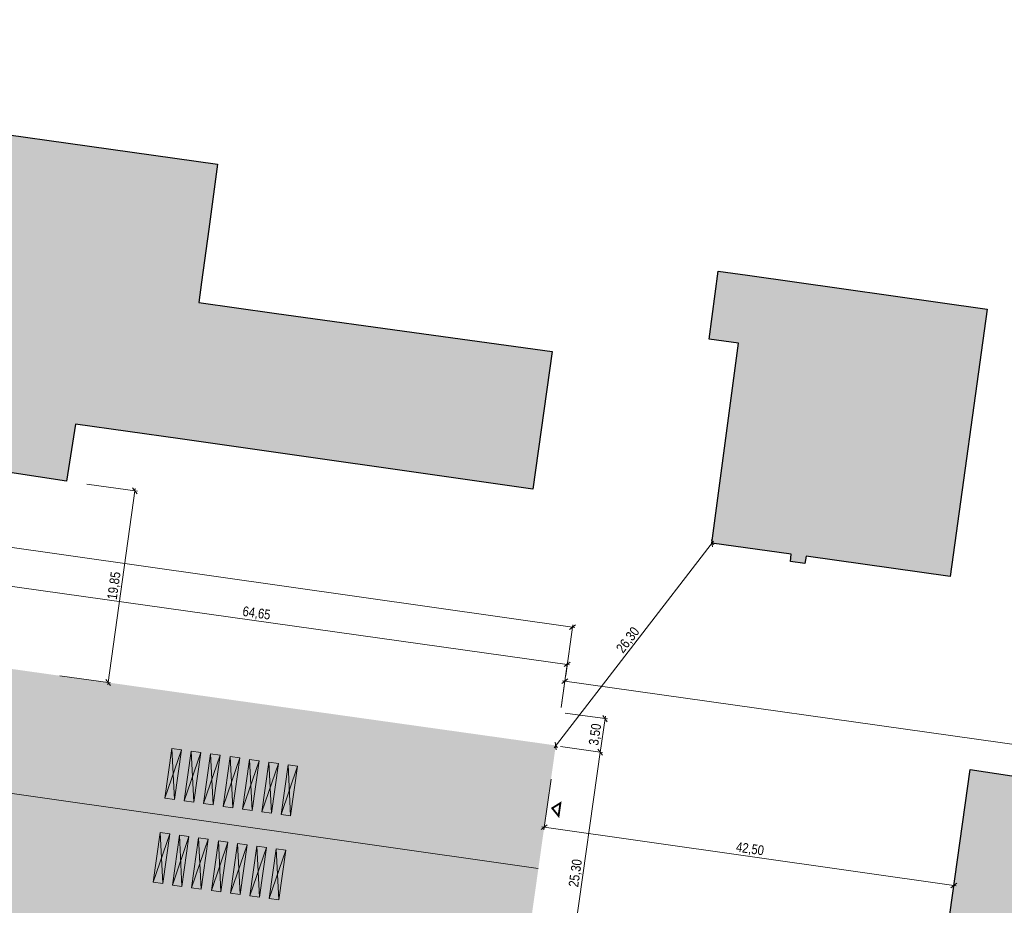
# Model space of a CAD drawing. Header units: millimetres. Extents: x -594446 to -568348, y -1168850 to -1168131.
# Tile 9 of 17: x -594121 to -594019, y -1168651 to -1168560. Entities that reach past the tile are written whole.
import ezdxf

# ---------------------------------------------------------------- set-up
doc = ezdxf.new("R2010")
doc.units = ezdxf.units.MM
doc.linetypes.add('ČÁRKOVANÁ', pattern=[19.05, 12.7, -6.35])
doc.layers.get('0').update_dxf_attribs({"color": 250})
for name, color, linetype, lineweight in [('A99_N_kce-pohl', 1, 'Continuous', 9), ('N_popis', 10, 'Continuous', 13), ('S_kce_pohled', 7, 'Continuous', 18), ('taf katastr', 5, 'Continuous', 25), ('taf katastr_objekty', 211, 'Continuous', 18)]:
    doc.layers.add(name, color=color, linetype=linetype, lineweight=lineweight)
doc.styles.get("Standard").update_dxf_attribs({"font": 'ARIALN.TTF'})
doc.dimstyles.new('M - situace', dxfattribs={"dimtxt": 1, "dimasz": 0.55, "dimexe": 0.25, "dimexo": 0.5, "dimgap": 0.1, "dimtad": 1, "dimrnd": 0.05, "dimzin": 0, "dimtxsty": 'Standard', "dimblk": 'OBLIQUE', "dimcen": 0.09, "dimdle": 0.25, "dimclrd": 256, "dimclre": 256, "dimclrt": 256, "dimadec": 0, "dimazin": 0, "dimtfac": 1, "dimtmove": 1, "dimatfit": 0, "dimldrblk": 'OBLIQUE', "dimfxl": 0, "dimtolj": 1, "dimtzin": 0, "dimlwd": 5, "dimlwe": 5, "dimarcsym": 0})

# ---------------------------------------------------------------- blocks, each defined once
blk = doc.blocks.new('_Oblique')
at = {"color": 0, "linetype": 'ByBlock', "lineweight": -2}
blk.add_line((-0.5, -0.5), (0.5, 0.5), dxfattribs=at)
blk = doc.blocks.new('*D59')
at = {"layer": 'Defpoints', "color": 0, "transparency": 16777216}
for p in [(-594203.71, -1168614.97), (-594063.77, -1168622.42), (-594065.5, -1168634.61)]:
    blk.add_point(p, dxfattribs=at)
at = {"layer": 'S_kce_pohled', "lineweight": 5, "transparency": 16777216}
for p, q in [((-594202.68, -1168607.73), (-594201.94, -1168602.54)), ((-594202.22, -1168602.75), (-594063.52, -1168622.46)), ((-594064.47, -1168627.37), (-594063.73, -1168622.17))]:
    blk.add_line(p, q, dxfattribs=at)
at = {"layer": 'S_kce_pohled', "lineweight": 5, "transparency": 16777216, "xscale": 0.55, "yscale": 0.55, "zscale": 0.55}
for p, rotation in [((-594201.98, -1168602.78), 171.9128774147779), ((-594063.77, -1168622.42), 351.9128774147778)]:
    blk.add_blockref('_Oblique', p, dxfattribs=dict(at, rotation=rotation))
at = {"layer": 'S_kce_pohled', "transparency": 16777216, "insert": (-594146.96, -1168609.89), "char_height": 1, "attachment_point": 5, "rotation": 351.9129}
blk.add_mtext('\\A1;139,60', dxfattribs=at)
blk = doc.blocks.new('*D65')
at = {"layer": 'Defpoints', "color": 0, "transparency": 16777216}
for p in [(-594065.01, -1168631.16), (-594065.5, -1168634.61), (-594060.93, -1168635.26)]:
    blk.add_point(p, dxfattribs=at)
at = {"layer": 'S_kce_pohled', "lineweight": 5, "transparency": 16777216}
for p, q in [((-594064.51, -1168631.23), (-594060.19, -1168631.84)), ((-594060.4, -1168631.56), (-594060.96, -1168635.51)), ((-594065, -1168634.68), (-594060.68, -1168635.29))]:
    blk.add_line(p, q, dxfattribs=at)
at = {"layer": 'S_kce_pohled', "lineweight": 5, "transparency": 16777216, "xscale": 0.55, "yscale": 0.55, "zscale": 0.55}
for p, rotation in [((-594060.44, -1168631.81), 81.91287741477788), ((-594060.93, -1168635.26), 261.9128774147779)]:
    blk.add_blockref('_Oblique', p, dxfattribs=dict(at, rotation=rotation))
at = {"layer": 'S_kce_pohled', "transparency": 16777216, "insert": (-594061.38, -1168633.44), "char_height": 1, "attachment_point": 5, "rotation": 81.9129}
blk.add_mtext('\\A1;3,50', dxfattribs=at)
blk = doc.blocks.new('*D66')
at = {"layer": 'Defpoints', "color": 0, "transparency": 16777216}
for p in [(-594065.5, -1168634.61), (-594076.96, -1168658.53), (-594064.49, -1168660.31)]:
    blk.add_point(p, dxfattribs=at)
at = {"layer": 'S_kce_pohled', "lineweight": 5, "transparency": 16777216}
for p, q in [((-594065, -1168634.68), (-594060.68, -1168635.29)), ((-594060.89, -1168635.01), (-594064.52, -1168660.55)), ((-594069.44, -1168659.6), (-594064.24, -1168660.34))]:
    blk.add_line(p, q, dxfattribs=at)
at = {"layer": 'S_kce_pohled', "lineweight": 5, "transparency": 16777216, "xscale": 0.55, "yscale": 0.55, "zscale": 0.55}
for p, rotation in [((-594060.93, -1168635.26), 81.91287741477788), ((-594064.49, -1168660.31), 261.9128774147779)]:
    blk.add_blockref('_Oblique', p, dxfattribs=dict(at, rotation=rotation))
at = {"layer": 'S_kce_pohled', "transparency": 16777216, "insert": (-594063.4, -1168647.68), "char_height": 1, "attachment_point": 5, "rotation": 81.9129}
blk.add_mtext('\\A1;25,30', dxfattribs=at)
blk = doc.blocks.new('*D71')
at = {"layer": 'Defpoints', "color": 0, "transparency": 16777216}
for p in [(-594155.57, -1168596.05), (-594152.94, -1168596.42), (-594065.5, -1168634.61)]:
    blk.add_point(p, dxfattribs=at)
at = {"layer": 'S_kce_pohled', "lineweight": 5, "transparency": 16777216}
for p, q in [((-594159.19, -1168621.55), (-594155.53, -1168595.8)), ((-594153.44, -1168596.35), (-594155.82, -1168596.01)), ((-594154.21, -1168622), (-594159.41, -1168621.27))]:
    blk.add_line(p, q, dxfattribs=at)
at = {"layer": 'S_kce_pohled', "lineweight": 5, "transparency": 16777216, "xscale": 0.55, "yscale": 0.55, "zscale": 0.55}
for p, rotation in [((-594155.57, -1168596.05), 81.91287741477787), ((-594159.16, -1168621.3), 261.9128774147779)]:
    blk.add_blockref('_Oblique', p, dxfattribs=dict(at, rotation=rotation))
at = {"layer": 'S_kce_pohled', "transparency": 16777216, "insert": (-594157.62, -1168605.48), "char_height": 1, "attachment_point": 5, "rotation": 81.9129}
blk.add_mtext('\\A1;25,50', dxfattribs=at)
blk = doc.blocks.new('*D72')
at = {"layer": 'Defpoints', "color": 0, "transparency": 16777216}
for p in [(-594065.5, -1168634.61), (-594022.92, -1168637.03), (-594024.61, -1168648.94)]:
    blk.add_point(p, dxfattribs=at)
at = {"layer": 'S_kce_pohled', "lineweight": 5, "transparency": 16777216}
for p, q in [((-594065.98, -1168638.01), (-594066.72, -1168643.21)), ((-594066.93, -1168642.92), (-594024.36, -1168648.97)), ((-594023.91, -1168643.99), (-594024.65, -1168649.18))]:
    blk.add_line(p, q, dxfattribs=at)
at = {"layer": 'S_kce_pohled', "lineweight": 5, "transparency": 16777216, "xscale": 0.55, "yscale": 0.55, "zscale": 0.55}
for p, rotation in [((-594066.68, -1168642.96), 171.9128774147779), ((-594024.61, -1168648.94), 351.9128774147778)]:
    blk.add_blockref('_Oblique', p, dxfattribs=dict(at, rotation=rotation))
at = {"layer": 'S_kce_pohled', "transparency": 16777216, "insert": (-594045.55, -1168645.25), "char_height": 1, "attachment_point": 5, "rotation": 351.9129}
blk.add_mtext('\\A1;42,50', dxfattribs=at)
blk = doc.blocks.new('*D73')
at = {"layer": 'Defpoints', "color": 0, "transparency": 16777216}
for p in [(-594049.45, -1168613.78), (-594049.45, -1168613.78), (-594065.5, -1168634.61)]:
    blk.add_point(p, dxfattribs=at)
at = {"layer": 'S_kce_pohled', "lineweight": 5, "transparency": 16777216}
for p, q in [((-594065.65, -1168634.81), (-594049.3, -1168613.58)), ((-594049.45, -1168613.78), (-594049.25, -1168613.93)), ((-594065.5, -1168634.61), (-594065.3, -1168634.76))]:
    blk.add_line(p, q, dxfattribs=at)
at = {"layer": 'S_kce_pohled', "lineweight": 5, "transparency": 16777216, "xscale": 0.55, "yscale": 0.55, "zscale": 0.55}
for p, rotation in [((-594049.45, -1168613.78), 52.38885827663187), ((-594065.5, -1168634.61), 232.3888582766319)]:
    blk.add_blockref('_Oblique', p, dxfattribs=dict(at, rotation=rotation))
at = {"layer": 'S_kce_pohled', "transparency": 16777216, "insert": (-594058.03, -1168623.77), "char_height": 1, "attachment_point": 5, "rotation": 52.3889}
blk.add_mtext('\\A1;26,30', dxfattribs=at)
blk = doc.blocks.new('*D80')
at = {"layer": 'Defpoints', "color": 0, "transparency": 16777216}
for p in [(-594128.34, -1168617.24), (-594129.03, -1168622.16), (-594065.01, -1168631.16)]:
    blk.add_point(p, dxfattribs=at)
at = {"layer": 'S_kce_pohled', "lineweight": 5, "transparency": 16777216}
for p, q in [((-594128.96, -1168621.67), (-594128.3, -1168616.99)), ((-594064.07, -1168626.27), (-594128.59, -1168617.2)), ((-594064.94, -1168630.66), (-594064.28, -1168625.99))]:
    blk.add_line(p, q, dxfattribs=at)
at = {"layer": 'S_kce_pohled', "lineweight": 5, "transparency": 16777216, "xscale": 0.55, "yscale": 0.55, "zscale": 0.55}
for p, rotation in [((-594128.34, -1168617.24), 171.9995643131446), ((-594064.32, -1168626.23), 351.9995643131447)]:
    blk.add_blockref('_Oblique', p, dxfattribs=dict(at, rotation=rotation))
at = {"layer": 'S_kce_pohled', "transparency": 16777216, "insert": (-594096.23, -1168621.04), "char_height": 1, "attachment_point": 5, "rotation": 351.9996}
blk.add_mtext('\\A1;64,65', dxfattribs=at)
blk = doc.blocks.new('*D81')
at = {"layer": 'Defpoints', "color": 0, "transparency": 16777216}
for p in [(-594065.01, -1168631.16), (-593924.7, -1168647.62), (-593925.14, -1168650.74)]:
    blk.add_point(p, dxfattribs=at)
at = {"layer": 'S_kce_pohled', "lineweight": 5, "transparency": 16777216}
for p, q in [((-594064.94, -1168630.66), (-594064.53, -1168627.72)), ((-594064.81, -1168627.93), (-593924.45, -1168647.66)), ((-593925.07, -1168650.24), (-593924.66, -1168647.38))]:
    blk.add_line(p, q, dxfattribs=at)
at = {"layer": 'S_kce_pohled', "lineweight": 5, "transparency": 16777216, "xscale": 0.55, "yscale": 0.55, "zscale": 0.55}
for p, rotation in [((-594064.56, -1168627.97), 171.9995643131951), ((-593924.7, -1168647.62), 351.999564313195)]:
    blk.add_blockref('_Oblique', p, dxfattribs=dict(at, rotation=rotation))
at = {"layer": 'S_kce_pohled', "transparency": 16777216, "insert": (-593994.53, -1168637.1), "char_height": 1, "attachment_point": 5, "rotation": 351.9996}
blk.add_mtext('\\A1;141,25', dxfattribs=at)
blk = doc.blocks.new('*D83')
at = {"layer": 'Defpoints', "color": 0, "transparency": 16777216}
for p in [(-594115.74, -1168607.43), (-594118.5, -1168627.11), (-594111.47, -1168628.09)]:
    blk.add_point(p, dxfattribs=at)
at = {"layer": 'S_kce_pohled', "lineweight": 5, "transparency": 16777216}
for p, q in [((-594113.66, -1168607.72), (-594108.46, -1168608.45)), ((-594108.67, -1168608.17), (-594111.51, -1168628.34)), ((-594116.43, -1168627.4), (-594111.23, -1168628.13))]:
    blk.add_line(p, q, dxfattribs=at)
at = {"layer": 'S_kce_pohled', "lineweight": 5, "transparency": 16777216, "xscale": 0.55, "yscale": 0.55, "zscale": 0.55}
for p, rotation in [((-594108.71, -1168608.42), 81.99956431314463), ((-594111.47, -1168628.09), 261.9995643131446)]:
    blk.add_blockref('_Oblique', p, dxfattribs=dict(at, rotation=rotation))
at = {"layer": 'S_kce_pohled', "transparency": 16777216, "insert": (-594110.79, -1168618.16), "char_height": 1, "attachment_point": 5, "rotation": 81.9996}
blk.add_mtext('\\A1;19,85', dxfattribs=at)

msp = doc.modelspace()

# ---------------------------------------------------------------- hatches: boundary and pattern name
at = {"layer": 'taf katastr_objekty', "lineweight": 0, "true_color": 0xc7c8ca}
h = msp.add_hatch(color=9, dxfattribs=at)
h.dxf.hatch_style = 1
h.paths.add_polyline_path([(-594186.84, -1168568.15), (-594175.87, -1168569.78), (-594161.8, -1168571.66), (-594162.34, -1168575.58), (-594158.37, -1168576.08), (-594158.83, -1168579.287), (-594176.84, -1168577), (-594177.36, -1168580.82), (-594151.32, -1168584.32), (-594152.94, -1168596.42), (-594178.98, -1168592.92), (-594178.96, -1168592.76), (-594209.36, -1168588.27), (-594206.07, -1168565.3), (-594204.94, -1168565.47), (-594204.39, -1168561.58), (-594202.32, -1168560.03), (-594187.93, -1168562.09), (-594186.27, -1168564.1)])
h.paths.add_polyline_path([(-594269.31, -1168572.62), (-594250.55, -1168575.65), (-594251.43, -1168582.62), (-594251.69, -1168584.12), (-594270.33, -1168580.8), (-594270.15, -1168579.32)])
h.paths.add_polyline_path([(-594139.49, -1168582.93), (-594139.16, -1168582.98), (-594138.21, -1168576.3), (-594137.26, -1168569.67), (-594100.23, -1168574.87), (-594101.13, -1168581.54), (-594101.86, -1168586.99), (-594102.14, -1168589.07), (-594094.42, -1168590.16), (-594079.05, -1168592.28), (-594065.87, -1168594.11), (-594067.85, -1168608.24), (-594104.06, -1168603.09), (-594114.83, -1168601.56), (-594115.74, -1168607.43), (-594127.4, -1168605.64), (-594126.68, -1168600.78), (-594141.71, -1168598.66), (-594141.69, -1168598.5), (-594144.66, -1168598.12), (-594143.62, -1168590.34), (-594140.59, -1168590.73)])
h.paths.add_polyline_path([(-594048.81, -1168585.87), (-594045.79, -1168586.27), (-594021.17, -1168589.77), (-594024.98, -1168617.21), (-594039.79, -1168615.13), (-594039.9, -1168615.88), (-594041.4, -1168615.67), (-594041.3, -1168614.92), (-594049.45, -1168613.78), (-594046.72, -1168593.24), (-594049.74, -1168592.84)])
h.paths.add_polyline_path([(-593998.04, -1168620.92), (-593997.63, -1168617.8), (-593997.45, -1168616.39), (-593996.04, -1168605.55), (-593994.78, -1168597.12), (-593984.26, -1168598.57), (-593987.54, -1168622.36)])
h.paths.add_polyline_path([(-593957.43, -1168614.35), (-593947.49, -1168615.74), (-593949.16, -1168627.77), (-593959.1, -1168626.38)])
h.paths.add_polyline_path([(-593952.02, -1168596.49), (-593944.25, -1168597.64), (-593946.41, -1168609.47), (-593954.33, -1168608.3)])
h.paths.add_polyline_path([(-593877.8, -1168645.47), (-593876.84, -1168638.38), (-593886.38, -1168637.02), (-593887.37, -1168644.11)])
h.paths.add_polyline_path([(-593893.91, -1168657.65), (-593893.68, -1168657.66), (-593893.55, -1168656.69), (-593879.68, -1168658.65), (-593879.81, -1168659.63), (-593879.58, -1168659.67), (-593884.56, -1168694.44), (-593884.79, -1168694.41), (-593884.86, -1168695.15), (-593898.88, -1168693.16), (-593898.84, -1168692.87), (-593899.02, -1168692.85)])
h.paths.add_polyline_path([(-594022.92, -1168637.03), (-593996.11, -1168641.11), (-593965.98, -1168644.98), (-593988.96, -1168811.13), (-593989.34, -1168811.07), (-594046.23, -1168803.12), (-594035.67, -1168727.86)])
h.paths.add_polyline_path([(-593947.81, -1168699.91), (-593929.18, -1168702.42), (-593937.88, -1168765.26), (-593956.31, -1168762.78)])
h.paths.add_polyline_path([(-593905.24, -1168705.57), (-593892.82, -1168707.61), (-593900.92, -1168767.22), (-593913.31, -1168765.53), (-593910.92, -1168747.76), (-593918.56, -1168746.717), (-593917.69, -1168740.367), (-593910.06, -1168741.39)])
h.paths.add_polyline_path([(-593913.88, -1168769.53), (-593913.31, -1168765.53), (-593900.92, -1168767.22), (-593908.62, -1168824.03), (-593923.59, -1168822.04), (-593918.16, -1168781.28), (-593922.81, -1168780.61), (-593921.82, -1168773.24), (-593917.13, -1168773.9), (-593916.51, -1168769.22)])
h.paths.add_polyline_path([(-593962.39, -1168807.3), (-593956.31, -1168762.78), (-593937.88, -1168765.26), (-593944.17, -1168809.8)])
h.paths.add_polyline_path([(-594047.11, -1168829.75), (-593986.5, -1168838.16), (-593988.24, -1168850.39), (-594048.53, -1168842.05)])
h.paths.add_polyline_path([(-594066.4, -1168747.71), (-594041.79, -1168751.12), (-594046.85, -1168787.37), (-594071.08, -1168783.95), (-594071.47, -1168783.9)])
h.paths.add_polyline_path([(-594232.81, -1168736.78), (-594230.835, -1168722.595), (-594085.41, -1168733.67), (-594090.54, -1168770.52), (-594102.92, -1168768.78), (-594234.68, -1168750.26)])
h.paths.add_polyline_path([(-594215.53, -1168696.421), (-594226.995, -1168694.784), (-594229.566, -1168713.401), (-594102.017, -1168731.335), (-594085.41, -1168733.67), (-594230.835, -1168722.595), (-594227.02, -1168694.78), (-594255.74, -1168690.76), (-594252.9, -1168671.9), (-594239.326, -1168673.905), (-594239.49, -1168675.66), (-594213.133, -1168679.426)])
h.paths.add_polyline_path([(-594252.64, -1168734.01), (-594232.81, -1168736.78), (-594234.68, -1168750.26), (-594239.33, -1168749.62), (-594240.66, -1168759.26), (-594252.01, -1168757.7), (-594250.65, -1168747.71), (-594253.16, -1168747.35), (-594252.41, -1168741.8), (-594253.72, -1168741.62)])
h.paths.add_polyline_path([(-594277.08, -1168798.01), (-594269.61, -1168798.96), (-594269.84, -1168801.64), (-594270.35, -1168805.52), (-594255.52, -1168807.44), (-594256.64, -1168816.13), (-594261.55, -1168815.5), (-594279.01, -1168813.25)])
h.paths.add_polyline_path([(-594442.98, -1168752.3), (-594424.18, -1168754.87), (-594425.23, -1168761.77), (-594445.65, -1168758.91), (-594445.229, -1168755.93), (-594443.53, -1168756.17)])
h.paths.add_polyline_path([(-594389.88, -1168784.78), (-594390.43, -1168784.7), (-594390.1, -1168782.41), (-594387.35, -1168782.8), (-594387.4, -1168783.49), (-594382.86, -1168784.16), (-594384.8, -1168798), (-594391.59, -1168797.05)])
h = msp.add_hatch(color=9, dxfattribs=at)
h.dxf.hatch_style = 1
h.paths.add_polyline_path([(-594076.178, -1168667.453), (-594076.351, -1168667.636), (-594077.226, -1168673.793), (-594077.059, -1168673.61)], flags=17)
h.paths.add_polyline_path([(-594076.9, -1168658.49), (-594077.17, -1168660.44), (-594075.386, -1168660.83), (-594077.245, -1168660.566)], flags=17)
h.paths.add_polyline_path([(-594213.119, -1168679.417), (-594215.535, -1168696.435), (-594082.89, -1168715.55), (-594082.734, -1168714.427), (-594079.917, -1168714.828), (-594079.231, -1168709.997), (-594082.06, -1168709.594), (-594075.25, -1168660.71), (-594077.245, -1168660.564), (-594076.9, -1168658.49), (-594069.026, -1168659.585), (-594065.49, -1168634.56), (-594203.786, -1168615.123), (-594207.586, -1168642.154), (-594219.37, -1168640.5), (-594224.71, -1168677.83)])

# ---------------------------------------------------------------- linework, layer by layer
at = {"layer": 'A99_N_kce-pohl', "color": 7, "linetype": 'Continuous', "lineweight": 9}
for points in [[(-594104.645, -1168640.117), (-594105.635, -1168639.978), (-594104.917, -1168634.868), (-594103.926, -1168635.007)], [(-594102.664, -1168640.395), (-594103.654, -1168640.256), (-594102.936, -1168635.146), (-594101.946, -1168635.286)], [(-594100.683, -1168640.674), (-594101.674, -1168640.535), (-594100.956, -1168635.425), (-594099.965, -1168635.564)], [(-594098.659, -1168640.958), (-594099.65, -1168640.819), (-594098.931, -1168635.709), (-594097.941, -1168635.848)], [(-594096.679, -1168641.237), (-594097.669, -1168641.097), (-594096.951, -1168635.988), (-594095.961, -1168636.127)], [(-594094.698, -1168641.515), (-594095.688, -1168641.376), (-594094.97, -1168636.266), (-594093.98, -1168636.405)], [(-594092.718, -1168641.793), (-594093.708, -1168641.654), (-594092.99, -1168636.544), (-594091.999, -1168636.684)], [(-594105.859, -1168648.755), (-594106.849, -1168648.615), (-594106.131, -1168643.506), (-594105.14, -1168643.645)], [(-594103.878, -1168649.033), (-594104.868, -1168648.894), (-594104.15, -1168643.784), (-594103.16, -1168643.923)], [(-594101.897, -1168649.311), (-594102.888, -1168649.172), (-594102.17, -1168644.062), (-594101.179, -1168644.202)], [(-594099.873, -1168649.596), (-594100.864, -1168649.457), (-594100.145, -1168644.347), (-594099.155, -1168644.486)], [(-594097.893, -1168649.874), (-594098.883, -1168649.735), (-594098.165, -1168644.625), (-594097.175, -1168644.764)], [(-594095.912, -1168650.153), (-594096.902, -1168650.013), (-594096.184, -1168644.904), (-594095.194, -1168645.043)]]:
    msp.add_lwpolyline(points, close=True, dxfattribs=at)
at = {"layer": 'A99_N_kce-pohl', "color": 7, "linetype": 'ČÁRKOVANÁ', "lineweight": 9, "ltscale": 10}
for points in [[(-594105.635, -1168639.978), (-594103.926, -1168635.007)], [(-594104.645, -1168640.117), (-594104.917, -1168634.868)], [(-594103.654, -1168640.256), (-594101.946, -1168635.286)], [(-594102.664, -1168640.395), (-594102.936, -1168635.146)], [(-594100.683, -1168640.674), (-594100.956, -1168635.425)], [(-594101.674, -1168640.535), (-594099.965, -1168635.564)], [(-594099.65, -1168640.819), (-594097.941, -1168635.848)], [(-594098.659, -1168640.958), (-594098.931, -1168635.709)], [(-594097.669, -1168641.097), (-594095.961, -1168636.127)], [(-594096.679, -1168641.237), (-594096.951, -1168635.988)], [(-594095.688, -1168641.376), (-594093.98, -1168636.405)], [(-594094.698, -1168641.515), (-594094.97, -1168636.266)], [(-594093.708, -1168641.654), (-594091.999, -1168636.684)], [(-594092.718, -1168641.793), (-594092.99, -1168636.544)], [(-594105.859, -1168648.755), (-594106.131, -1168643.506)], [(-594106.849, -1168648.615), (-594105.14, -1168643.645)], [(-594104.868, -1168648.894), (-594103.16, -1168643.923)], [(-594103.878, -1168649.033), (-594104.15, -1168643.784)], [(-594102.888, -1168649.172), (-594101.179, -1168644.202)], [(-594101.897, -1168649.311), (-594102.17, -1168644.062)], [(-594100.864, -1168649.457), (-594099.155, -1168644.486)], [(-594099.873, -1168649.596), (-594100.145, -1168644.347)], [(-594098.883, -1168649.735), (-594097.175, -1168644.764)], [(-594097.893, -1168649.874), (-594098.165, -1168644.625)], [(-594096.902, -1168650.013), (-594095.194, -1168645.043)], [(-594095.912, -1168650.153), (-594096.184, -1168644.904)], [(-594094.922, -1168650.292), (-594093.213, -1168645.321)], [(-594093.932, -1168650.431), (-594094.204, -1168645.182)]]:
    msp.add_lwpolyline(points, dxfattribs=at)
at = {"layer": 'A99_N_kce-pohl', "color": 7, "linetype": 'Continuous', "lineweight": 13}
msp.add_lwpolyline([(-594093.932, -1168650.431), (-594094.922, -1168650.292), (-594094.204, -1168645.182), (-594093.213, -1168645.321)], close=True, dxfattribs=at)
at = {"layer": 'N_popis', "ltscale": 10, "const_width": 0.188}
msp.add_lwpolyline([(-594065.202, -1168641.804), (-594065.013, -1168640.477), (-594065.858, -1168641.005)], close=True, dxfattribs=at)
at = {"layer": 'S_kce_pohled'}
msp.add_line((-594205.495, -1168627.544), (-594067.284, -1168647.183), dxfattribs=at)
at = {"layer": 'taf katastr', "color": 5, "true_color": 0x0000fa}
for points in [[(-594139.49, -1168582.93), (-594139.16, -1168582.98), (-594138.21, -1168576.3), (-594137.26, -1168569.67), (-594100.23, -1168574.87), (-594101.13, -1168581.54), (-594101.86, -1168586.99), (-594102.14, -1168589.07), (-594094.42, -1168590.16), (-594079.05, -1168592.28), (-594065.87, -1168594.11), (-594067.85, -1168608.24), (-594104.06, -1168603.09), (-594114.83, -1168601.56), (-594115.74, -1168607.43), (-594127.4, -1168605.64), (-594126.68, -1168600.78), (-594141.71, -1168598.66), (-594141.69, -1168598.5), (-594144.66, -1168598.12), (-594143.62, -1168590.34), (-594140.59, -1168590.73)], [(-594048.81, -1168585.87), (-594045.79, -1168586.27), (-594021.17, -1168589.77), (-594024.98, -1168617.21), (-594039.79, -1168615.13), (-594039.9, -1168615.88), (-594041.4, -1168615.67), (-594041.3, -1168614.92), (-594049.45, -1168613.78), (-594046.72, -1168593.24), (-594049.74, -1168592.84)], [(-594022.92, -1168637.03), (-593996.11, -1168641.11), (-593965.98, -1168644.98), (-593988.96, -1168811.13), (-593989.34, -1168811.07), (-594046.23, -1168803.12), (-594035.67, -1168727.86)]]:
    msp.add_lwpolyline(points, close=True, dxfattribs=at)

# ---------------------------------------------------------------- dimensions: what is measured, and where the dimension line sits
at = {"layer": 'S_kce_pohled'}
for base, p1, p2, angle, picture, middle in [((-594155.57, -1168596.046), (-594065.497, -1168634.609), (-594152.94, -1168596.42), 81.91288, '*D71', (-594156.925, -1168605.582)), ((-594063.765, -1168622.422), (-594203.709, -1168614.97), (-594065.497, -1168634.609), 351.91288, '*D59', (-594147.062, -1168610.586))]:
    dim = msp.add_linear_dim(base=base, p1=p1, p2=p2, angle=angle, dimstyle='M - situace', dxfattribs=at)
    dim.commit()
    dim.dimension.update_dxf_attribs({"geometry": picture, "text_midpoint": middle, "dimtype": 160})
for base, p1, p2, angle, picture, middle in [((-594111.475, -1168628.095), (-594115.74, -1168607.43), (-594118.505, -1168627.107), 81.99956, '*D83', (-594110.786, -1168618.159)), ((-594128.339, -1168617.237), (-594065.01, -1168631.16), (-594129.031, -1168622.162), 351.99956, '*D80', (-594096.231, -1168621.042)), ((-593924.699, -1168647.623), (-594065.01, -1168631.16), (-593925.137, -1168650.736), 351.99956, '*D81', (-593994.533, -1168637.1)), ((-594060.927, -1168635.258), (-594065.01, -1168631.16), (-594065.497, -1168634.609), 81.91288, '*D65', (-594061.376, -1168633.436)), ((-594064.486, -1168660.307), (-594065.497, -1168634.609), (-594076.957, -1168658.535), 81.91288, '*D66', (-594063.4, -1168647.684)), ((-594024.612, -1168648.936), (-594065.497, -1168634.609), (-594022.92, -1168637.03), 351.91288, '*D72', (-594045.549, -1168645.253))]:
    dim = msp.add_linear_dim(base=base, p1=p1, p2=p2, angle=angle, dimstyle='M - situace', dxfattribs=at)
    dim.commit()
    dim.dimension.update_dxf_attribs({"geometry": picture, "text_midpoint": middle})
dim = msp.add_aligned_dim(p1=(-594065.497, -1168634.609), p2=(-594049.45, -1168613.78), distance=-0.002, dimstyle='M - situace', dxfattribs=at)
dim.commit()
dim.dimension.update_dxf_attribs({"geometry": '*D73', "text_midpoint": (-594058.027, -1168623.768)})

doc.saveas('drawing.dxf')
